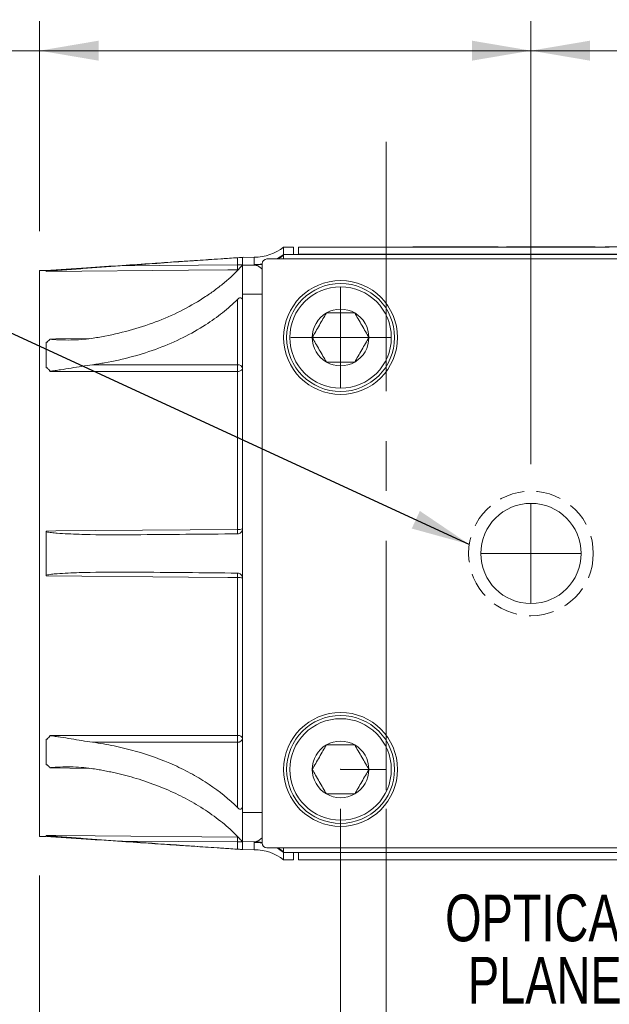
# Model space of a CAD drawing. Header units: millimetres. Extents: x 10 to 272, y 8 to 208.
# Tile 3 of 12: x 48 to 78, y 33 to 83. Entities that reach past the tile are written whole.
import ezdxf

# ---------------------------------------------------------------- set-up
doc = ezdxf.new("R2010")
doc.units = ezdxf.units.MM
doc.header["$PDSIZE"] = -1
doc.linetypes.add('CENTERX2', pattern=[20.32, 12.7, -2.54, 2.54, -2.54])
doc.linetypes.add('HIDDEN', pattern=[1.905, 1.27, -0.635])
doc.styles.add('SLDTEXTSTYLE0', font='TXT', dxfattribs={"width": 0.75})
doc.styles.add('SLDTEXTSTYLE1', font='TXT', dxfattribs={"width": 0.605})
doc.dimstyles.new('SLDDIMSTYLE0', dxfattribs={"dimtxt": 2.054655, "dimasz": 3, "dimexe": 0, "dimexo": 0.0625, "dimgap": 0.513664, "dimtad": 0, "dimtih": 1, "dimtoh": 1, "dimdec": 1, "dimrnd": 1e-09, "dimzin": 4, "dimdsep": 46, "dimtxsty": 'SLDTEXTSTYLE1', "dimsah": 1, "dimcen": 0.09, "dimadec": 0, "dimazin": 1, "dimtfac": 1, "dimtdec": 1, "dimtofl": 0, "dimtmove": 0, "dimatfit": 3, "dimfxl": 1, "dimfrac": 2, "dimtolj": 1, "dimtzin": 12, "dimarcsym": 0})
doc.dimstyles.new('SLDDIMSTYLE2', dxfattribs={"dimtxt": 2.054655, "dimasz": 3, "dimexe": 0, "dimexo": 0.0625, "dimgap": 0.513664, "dimtad": 0, "dimtih": 1, "dimtoh": 1, "dimdec": 1, "dimrnd": 1e-09, "dimzin": 12, "dimdsep": 46, "dimtxsty": 'SLDTEXTSTYLE1', "dimsah": 1, "dimcen": 0.09, "dimadec": 0, "dimazin": 3, "dimtfac": 1, "dimtdec": 1, "dimtofl": 0, "dimtmove": 0, "dimatfit": 3, "dimfxl": 1, "dimfrac": 2, "dimtolj": 1, "dimtzin": 12, "dimarcsym": 0})
doc.dimstyles.new('SLDDIMSTYLE3', dxfattribs={"dimtxt": 2.054655, "dimasz": 3, "dimexe": 0, "dimexo": 0.0625, "dimgap": 0.513664, "dimtad": 0, "dimtih": 1, "dimtoh": 1, "dimrnd": 1e-09, "dimzin": 12, "dimdsep": 46, "dimtxsty": 'SLDTEXTSTYLE1', "dimsah": 1, "dimcen": 0.09, "dimadec": 0, "dimazin": 3, "dimtfac": 1, "dimtmove": 0, "dimatfit": 0, "dimfxl": 1, "dimfrac": 2, "dimtolj": 1, "dimtzin": 12, "dimarcsym": 0})
doc.dimstyles.new('SLDDIMSTYLE4', dxfattribs={"dimtxt": 2.054655, "dimasz": 3, "dimexe": 0, "dimexo": 0.0625, "dimgap": 0.513664, "dimtad": 0, "dimtih": 1, "dimtoh": 1, "dimdec": 1, "dimrnd": 1e-09, "dimzin": 12, "dimdsep": 46, "dimtxsty": 'SLDTEXTSTYLE1', "dimsah": 1, "dimcen": 0.09, "dimadec": 0, "dimazin": 3, "dimtfac": 1, "dimtdec": 1, "dimtofl": 0, "dimtmove": 0, "dimatfit": 3, "dimfxl": 1, "dimfrac": 2, "dimtolj": 1, "dimtzin": 12, "dimarcsym": 0})
doc.dimstyles.new('SLDDIMSTYLE5', dxfattribs={"dimtxt": 2.054655, "dimasz": 3, "dimexe": 0, "dimexo": 0.0625, "dimgap": 0.513664, "dimtad": 0, "dimtih": 1, "dimtoh": 1, "dimdec": 1, "dimrnd": 1e-09, "dimzin": 4, "dimdsep": 46, "dimtxsty": 'SLDTEXTSTYLE1', "dimsah": 1, "dimcen": 0.09, "dimadec": 0, "dimazin": 1, "dimtfac": 1, "dimtdec": 1, "dimtmove": 0, "dimatfit": 0, "dimfxl": 1, "dimfrac": 2, "dimtolj": 1, "dimtzin": 12, "dimarcsym": 0})
doc.dimstyles.new('SLDDIMSTYLE8', dxfattribs={"dimtxt": 0.18, "dimasz": 3, "dimexe": 0, "dimexo": 0.0625, "dimgap": 0, "dimtad": 0, "dimtih": 1, "dimtoh": 1, "dimdec": 0, "dimrnd": 1e-09, "dimzin": 0, "dimdsep": 46, "dimtxsty": 'Standard', "dimsah": 1, "dimcen": 0.09, "dimadec": 0, "dimazin": 0, "dimtfac": 3, "dimtdec": 0, "dimtofl": 0, "dimtmove": 0, "dimatfit": 3, "dimfxl": 1, "dimfrac": 2, "dimtolj": 1, "dimtzin": 0, "dimarcsym": 0})

# ---------------------------------------------------------------- blocks, each defined once
blk = doc.blocks.new('SW_NOTE_2')
at = {"color": 0, "linetype": 'Continuous', "lineweight": 0, "char_height": 2.3813, "attachment_point": 2, "style": 'SLDTEXTSTYLE0'}
for s, insert in [('OPTICAL', (6.437, 3.07)), ('PLANE', (6.405, -0.105))]:
    blk.add_mtext(s, dxfattribs=dict(at, insert=insert))
blk = doc.blocks.new('_D_7')
at = {"color": 7, "linetype": 'Continuous', "lineweight": 0}
for p, q in [((64.123, 42.781), (64.123, 28.671)), ((66.451, 42.781), (66.451, 28.671)), ((38.371, 31.749), (37.901, 31.749)), ((37.901, 31.749), (37.901, 28.594)), ((43.467, 31.749), (43.937, 31.749)), ((43.937, 31.749), (43.937, 28.594)), ((64.123, 30.171), (44.76, 30.171)), ((66.451, 30.171), (72.451, 30.171)), ((37.901, 28.594), (38.371, 28.594)), ((43.937, 28.594), (43.467, 28.594))]:
    blk.add_line(p, q, dxfattribs=at)
for points in [[(64.123, 30.171), (61.123, 30.679), (61.123, 29.663)], [(66.451, 30.171), (69.451, 29.663), (69.451, 30.679)]]:
    blk.add_solid(points, dxfattribs=at)
at = {"color": 7, "linetype": 'Continuous', "lineweight": 0, "char_height": 2.1167, "attachment_point": 1, "style": 'SLDTEXTSTYLE1'}
for s, insert in [('2.33', (32.06, 31.322)), ('.09', (38.959, 31.322))]:
    blk.add_mtext(s, dxfattribs=dict(at, insert=insert))
blk = doc.blocks.new('_D_8')
at = {"color": 7, "linetype": 'Continuous', "lineweight": 0}
for p, q in [((81.923, 43.781), (81.923, 20.062)), ((48.791, 39.371), (48.791, 20.062)), ((37.587, 23.139), (37.117, 23.139)), ((37.117, 23.139), (37.117, 19.984)), ((44.251, 23.139), (44.721, 23.139)), ((44.721, 23.139), (44.721, 19.984)), ((48.791, 21.562), (45.544, 21.562)), ((81.923, 21.562), (48.791, 21.562)), ((37.117, 19.984), (37.587, 19.984)), ((44.721, 19.984), (44.251, 19.984))]:
    blk.add_line(p, q, dxfattribs=at)
for points in [[(48.791, 21.562), (51.791, 21.054), (51.791, 22.07)], [(81.923, 21.562), (78.923, 22.07), (78.923, 21.054)]]:
    blk.add_solid(points, dxfattribs=at)
at = {"color": 7, "linetype": 'Continuous', "lineweight": 0, "char_height": 2.1167, "attachment_point": 1, "style": 'SLDTEXTSTYLE1'}
for s, insert in [('33.1', (31.277, 22.712)), ('1.30', (38.175, 22.712))]:
    blk.add_mtext(s, dxfattribs=dict(at, insert=insert))
blk = doc.blocks.new('_D_9')
at = {"color": 7, "linetype": 'Continuous', "lineweight": 0}
for p, q in [((34.371, 82.969), (33.901, 82.969)), ((33.901, 82.969), (33.901, 79.813)), ((39.467, 82.969), (39.937, 82.969)), ((39.937, 82.969), (39.937, 79.813)), ((48.791, 72.191), (48.791, 82.891)), ((73.823, 60.321), (73.823, 82.891)), ((48.791, 81.391), (40.76, 81.391)), ((73.823, 81.391), (48.791, 81.391)), ((33.901, 79.813), (34.371, 79.813)), ((39.937, 79.813), (39.467, 79.813))]:
    blk.add_line(p, q, dxfattribs=at)
for points in [[(48.791, 81.391), (51.791, 80.883), (51.791, 81.899)], [(73.823, 81.391), (70.823, 81.899), (70.823, 80.883)]]:
    blk.add_solid(points, dxfattribs=at)
at = {"color": 7, "linetype": 'Continuous', "lineweight": 0, "char_height": 2.1167, "attachment_point": 1, "style": 'SLDTEXTSTYLE1'}
for s, insert in [('25.0', (28.06, 82.542)), ('.99', (34.959, 82.542))]:
    blk.add_mtext(s, dxfattribs=dict(at, insert=insert))
blk = doc.blocks.new('_D_10')
at = {"color": 7, "linetype": 'Continuous', "lineweight": 0}
for p, q in [((73.823, 60.321), (73.823, 82.891)), ((87.023, 60.321), (87.023, 82.891)), ((98.718, 82.969), (98.247, 82.969)), ((98.247, 82.969), (98.247, 79.813)), ((103.813, 82.969), (104.284, 82.969)), ((104.284, 82.969), (104.284, 79.813)), ((73.823, 81.391), (87.023, 81.391)), ((87.023, 81.391), (91.937, 81.391)), ((98.247, 79.813), (98.718, 79.813)), ((104.284, 79.813), (103.813, 79.813))]:
    blk.add_line(p, q, dxfattribs=at)
for points in [[(73.823, 81.391), (76.823, 80.883), (76.823, 81.899)], [(87.023, 81.391), (84.023, 81.899), (84.023, 80.883)]]:
    blk.add_solid(points, dxfattribs=at)
at = {"color": 7, "linetype": 'Continuous', "lineweight": 0, "char_height": 2.1167, "attachment_point": 1, "style": 'SLDTEXTSTYLE1'}
for s, insert in [('13.2', (92.407, 82.542)), ('.52', (99.305, 82.542))]:
    blk.add_mtext(s, dxfattribs=dict(at, insert=insert))
blk = doc.blocks.new('_D_11')
at = {"color": 7, "linetype": 'Continuous', "lineweight": 0}
for p, q in [((103.923, 53.781), (103.923, 20.062)), ((81.923, 43.781), (81.923, 20.062)), ((95.162, 23.139), (94.692, 23.139)), ((94.692, 23.139), (94.692, 19.984)), ((100.258, 23.139), (100.729, 23.139)), ((100.729, 23.139), (100.729, 19.984)), ((81.923, 21.562), (75.923, 21.562)), ((103.923, 21.562), (109.923, 21.562)), ((94.692, 19.984), (95.162, 19.984)), ((100.729, 19.984), (100.258, 19.984))]:
    blk.add_line(p, q, dxfattribs=at)
for points in [[(81.923, 21.562), (78.923, 22.07), (78.923, 21.054)], [(103.923, 21.562), (106.923, 21.054), (106.923, 22.07)]]:
    blk.add_solid(points, dxfattribs=at)
at = {"color": 7, "linetype": 'Continuous', "lineweight": 0, "char_height": 2.1167, "attachment_point": 1, "style": 'SLDTEXTSTYLE1'}
for s, insert in [('22.0', (88.852, 22.712)), ('.87', (95.75, 22.712))]:
    blk.add_mtext(s, dxfattribs=dict(at, insert=insert))
blk = doc.blocks.new('SW_CENTERMARKSYMBOL_1')
at = {"color": 0, "linetype": 'Continuous', "lineweight": 0}
for q in [(0, 2.54), (-2.54, 0), (0, -2.54), (2.54, 0)]:
    blk.add_line((0, 0), q, dxfattribs=at)
blk = doc.blocks.new('SW_CENTERMARKSYMBOL_3')
at = {"color": 0, "linetype": 'Continuous', "lineweight": 0}
for q in [(0, 2.54), (-2.54, 0), (0, -2.54), (2.54, 0)]:
    blk.add_line((0, 0), q, dxfattribs=at)

msp = doc.modelspace()

# ---------------------------------------------------------------- linework, layer by layer
at = {"color": 7, "linetype": 'CENTERX2', "lineweight": 0}
for p, q in [((66.451, 76.749), (66.451, 36.985)), ((64.123, 44.781), (66.451, 44.781))]:
    msp.add_line(p, q, dxfattribs=at)
at = {"color": 7, "linetype": 'Continuous', "lineweight": 15}
for p, q in [((61.723, 71.381), (61.223, 71.381)), ((61.223, 71.381), (61.223, 71.008)), ((61.723, 71.381), (61.723, 71.01)), ((63.395, 71.381), (61.977, 71.381)), ((61.977, 71.018), (61.977, 71.381)), ((68.023, 71.381), (65.263, 71.381)), ((67.669, 71.389), (67.669, 71.381)), ((71.969, 71.391), (68.031, 71.391)), ((69.21, 71.391), (69.21, 71.381)), ((70.938, 71.391), (69.21, 71.391)), ((69.21, 71.381), (70.938, 71.381)), ((70.938, 71.391), (70.938, 71.381)), ((72.788, 71.381), (71.965, 71.381)), ((72.228, 71.39), (72.228, 71.381)), ((72.433, 71.389), (72.433, 71.381)), ((76.876, 71.391), (72.795, 71.391)), ((73.974, 71.391), (73.974, 71.381)), ((75.693, 71.391), (73.974, 71.391)), ((73.974, 71.381), (75.693, 71.381)), ((75.693, 71.391), (75.693, 71.381)), ((77.813, 71.381), (76.872, 71.381)), ((77.234, 71.389), (77.234, 71.381)), ((77.458, 71.389), (77.458, 71.381)), ((58.875, 70.476), (58.875, 70.845)), ((59.727, 70.868), (59.11, 70.863)), ((59.123, 70.863), (59.123, 70.481)), ((60.373, 70.781), (114.873, 70.781)), ((61.223, 70.977), (61.223, 71.008)), ((61.223, 71.008), (102.123, 71.008)), ((61.223, 70.781), (61.223, 70.977)), ((102.123, 71.01), (61.723, 71.01)), ((61.977, 71.018), (101.869, 71.018)), ((61.977, 71.01), (61.977, 71.018)), ((52.89, 70.428), (58.875, 70.476)), ((58.875, 70.476), (59.123, 70.476)), ((58.911, 70.23), (58.875, 70.227)), ((59.123, 70.46), (59.77, 70.465)), ((60.123, 41.031), (60.123, 70.531)), ((49.122, 70.194), (48.791, 70.191)), ((48.791, 41.371), (48.791, 70.191)), ((58.875, 65.39), (58.875, 68.725)), ((60.123, 68.981), (59.123, 68.981)), ((59.123, 68.64), (59.123, 56.781)), ((49.171, 66.552), (49.123, 66.552)), ((51.494, 65.395), (58.875, 65.39)), ((58.875, 57.008), (58.875, 65.048)), ((59.123, 56.781), (59.123, 56.604)), ((59.123, 56.604), (59.123, 54.965)), ((59.123, 54.965), (59.123, 54.781)), ((59.123, 54.781), (59.123, 54.533)), ((58.875, 46.514), (58.875, 54.555)), ((59.123, 54.533), (59.123, 42.922)), ((58.875, 46.172), (51.493, 46.167)), ((58.875, 42.837), (58.875, 46.172)), ((51.339, 44.836), (49.315, 44.86)), ((59.123, 42.581), (60.123, 42.581)), ((48.791, 41.371), (49.122, 41.368)), ((58.875, 41.086), (52.89, 41.134)), ((58.875, 41.335), (58.912, 41.332)), ((58.875, 40.717), (58.875, 41.086)), ((59.123, 41.086), (58.875, 41.086)), ((59.11, 40.7), (59.727, 40.694)), ((59.77, 41.097), (59.123, 41.103)), ((59.123, 41.081), (59.123, 40.7)), ((114.873, 40.781), (60.373, 40.781)), ((61.223, 40.586), (61.223, 40.781)), ((61.223, 40.554), (61.223, 40.586)), ((102.123, 40.554), (61.223, 40.554)), ((61.223, 40.554), (61.223, 40.181)), ((61.223, 40.181), (61.723, 40.181)), ((102.123, 40.552), (61.723, 40.552)), ((61.723, 40.552), (61.723, 40.181)), ((61.977, 40.545), (61.977, 40.552)), ((101.869, 40.545), (61.977, 40.545)), ((61.977, 40.181), (61.977, 40.545)), ((61.977, 40.181), (63.41, 40.181)), ((65.277, 40.181), (67.062, 40.181)), ((67.062, 40.182), (68.501, 40.182)), ((67.062, 40.172), (67.062, 40.182)), ((68.501, 40.172), (67.062, 40.172)), ((67.318, 40.171), (68.739, 40.171)), ((68.501, 40.172), (68.501, 40.182)), ((68.739, 40.181), (70.572, 40.181)), ((69.656, 40.174), (69.656, 40.181)), ((70.572, 40.171), (71.994, 40.171)), ((70.81, 40.182), (72.249, 40.182)), ((70.81, 40.172), (70.81, 40.182)), ((72.249, 40.172), (70.81, 40.172)), ((72.249, 40.172), (72.249, 40.182)), ((72.249, 40.181), (72.397, 40.181)), ((72.397, 40.182), (76.285, 40.182)), ((72.397, 40.172), (72.397, 40.182)), ((72.397, 40.172), (72.397, 40.171)), ((76.285, 40.172), (72.397, 40.172)), ((72.397, 40.171), (76.285, 40.171)), ((76.285, 40.172), (76.285, 40.182)), ((76.285, 40.181), (76.687, 40.181)), ((76.285, 40.171), (76.285, 40.172)), ((76.687, 40.182), (78.348, 40.182)), ((76.687, 40.172), (76.687, 40.182)), ((78.348, 40.172), (76.687, 40.172)), ((76.687, 40.172), (76.687, 40.171)), ((76.687, 40.171), (78.556, 40.171))]:
    msp.add_line(p, q, dxfattribs=at)
at = {"color": 7, "linetype": 'Continuous', "lineweight": 15, "flags": 128}
for points in [[(59.727, 70.496), (59.727, 70.67), (59.727, 70.789), (59.727, 70.854), (59.727, 70.868)], [(61.223, 70.977), (61.062, 70.863), (60.926, 70.781)], [(58.875, 70.227), (58.375, 70.223), (56.375, 70.207), (49.123, 70.149)], [(60.123, 70.531), (59.928, 70.506), (59.727, 70.496)], [(60.123, 70.498), (59.965, 70.477), (59.77, 70.465)], [(49.314, 66.702), (49.623, 66.706), (51.356, 66.726)], [(59.123, 65.208), (59.118, 65.177), (59.104, 65.147), (59.081, 65.12), (59.05, 65.096), (59.013, 65.076), (58.97, 65.061), (58.923, 65.052), (58.875, 65.048)], [(58.875, 65.048), (58.375, 65.049), (56.375, 65.05), (49.305, 65.054)], [(49.123, 56.924), (49.623, 56.928), (51.622, 56.946), (58.875, 57.008)], [(58.875, 54.555), (58.375, 54.559), (56.375, 54.576), (49.123, 54.638)], [(49.306, 46.508), (49.623, 46.508), (51.622, 46.51), (58.875, 46.514)], [(58.875, 46.514), (58.923, 46.511), (58.97, 46.501), (59.013, 46.487), (59.05, 46.467), (59.081, 46.443), (59.104, 46.415), (59.118, 46.385), (59.123, 46.354)], [(49.123, 41.414), (49.623, 41.41), (51.622, 41.394), (58.875, 41.335)], [(59.727, 40.694), (59.727, 40.708), (59.727, 40.773), (59.727, 40.893), (59.727, 41.066)], [(60.123, 41.031), (59.928, 41.056), (59.727, 41.066)], [(60.123, 41.065), (59.965, 41.086), (59.77, 41.097)], [(61.223, 40.586), (61.062, 40.699), (60.926, 40.781)]]:
    msp.add_lwpolyline(points, dxfattribs=at)
at = {"color": 7, "linetype": 'Continuous', "lineweight": 15}
for centre, radius in [((64.123, 66.781), 2.9), ((64.123, 66.781), 2.75), ((64.123, 66.781), 2.585), ((73.823, 55.781), 2.553), ((64.123, 44.781), 2.9), ((64.123, 44.781), 2.75), ((64.123, 44.781), 2.585)]:
    msp.add_circle(centre, radius, dxfattribs=at)
at = {"color": 7, "linetype": 'HIDDEN', "lineweight": 0}
msp.add_circle((73.823, 55.781), 3.175, dxfattribs=at)
at = {"color": 7, "linetype": 'Continuous', "lineweight": 15}
for centre, radius, start, end in [((59.705, 73.368), 2.5, 270.5, 307.3692), ((60.373, 70.531), 0.25, 90, 180), ((59.707, 72.997), 2.501, 297.6017, 307.3162), ((50.254, 70.352), 8.621, 359.1722, 0.8278), ((64.123, 66.781), 1.443, 60, 120), ((64.123, 66.781), 1.443, 120, 180), ((64.123, 66.781), 1.443, 0, 60), ((64.123, 66.781), 1.443, 180, 240), ((64.123, 66.781), 1.443, 300, 0), ((58.903, 65.168), 0.224, 10.2933, 97.1514), ((41.387, 65.219), 17.489, 359.4403, 0.5597), ((64.123, 66.781), 1.443, 240, 300), ((58.936, 57.754), 0.748, 265.3142, 284.4429), ((51.958, 56.893), 6.917, 359.0522, 0.9478), ((51.958, 54.669), 6.917, 359.0522, 0.9478), ((58.936, 53.809), 0.748, 75.5571, 94.6858), ((41.387, 46.343), 17.489, 359.4403, 0.5597), ((58.903, 46.394), 0.224, 262.8486, 349.7067), ((64.123, 44.781), 1.443, 60, 120), ((64.123, 44.781), 1.443, 120, 180), ((64.123, 44.781), 1.443, 0, 60), ((64.123, 44.781), 1.443, 180, 240), ((64.123, 44.781), 1.443, 300, 0), ((64.123, 44.781), 1.443, 240, 300), ((50.254, 41.211), 8.621, 359.1722, 0.8278), ((59.705, 38.194), 2.5, 52.6308, 89.5), ((60.373, 41.031), 0.25, 180, 270), ((59.707, 38.565), 2.501, 52.6838, 62.3983)]:
    msp.add_arc(centre, radius, start, end, dxfattribs=at)
for centre, major_axis, ratio, start_param, end_param in [((58.873, 68.638), (0.003, 0.344), 0.727541, 4.725108, 4.872958), ((58.873, 42.924), (-0.003, 0.344), 0.727541, 4.552343, 4.699669), ((67.318, 238.498), (0, 198.327), 0.977979, 3.140275, 3.141593), ((68.739, 238.498), (0, 198.317), 0.908761, 3.140275, 3.141593), ((68.739, 238.498), (0, 198.327), 0.908761, 3.140275, 3.146679), ((70.572, 238.498), (0, 198.327), 0.908761, 3.136506, 3.142911), ((70.572, 238.498), (0, 198.317), 0.908761, 3.141593, 3.142911), ((71.994, 238.498), (0, 198.327), 0.977951, 3.141593, 3.142911)]:
    msp.add_ellipse(centre, major_axis=major_axis, ratio=ratio, start_param=start_param, end_param=end_param, dxfattribs=at)
for points, knots in [([(65.263, 71.381), (65.224, 71.381), (65.032, 71.381), (64.581, 71.381), (63.997, 71.381), (63.583, 71.381), (63.412, 71.381), (63.395, 71.381)], [0, 0, 0, 0, 0.075909, 0.372253, 0.669652, 0.967426, 1, 1, 1, 1]), ([(67.669, 71.389), (67.669, 71.39), (67.687, 71.39), (67.781, 71.391), (67.825, 71.391), (67.939, 71.391), (68.01, 71.391), (68.169, 71.391), (68.258, 71.391), (68.44, 71.391), (68.535, 71.391), (68.822, 71.391), (69.016, 71.391), (69.21, 71.391)], [0, 0, 0, 0, 0.25, 0.25, 0.375, 0.375, 0.5, 0.5, 0.625, 0.625, 0.75, 0.75, 1, 1, 1, 1]), ([(69.21, 71.381), (69.066, 71.381), (68.775, 71.381), (68.386, 71.381), (68.115, 71.381), (68.033, 71.381), (68.023, 71.381)], [0, 0, 0, 0, 0.343698, 0.694481, 0.965117, 1, 1, 1, 1]), ([(70.938, 71.391), (71.099, 71.391), (71.259, 71.391), (71.574, 71.391), (71.731, 71.391), (71.933, 71.391), (71.993, 71.391), (72.092, 71.391), (72.13, 71.391), (72.214, 71.391), (72.228, 71.39), (72.228, 71.39)], [0, 0, 0, 0, 0.25, 0.25, 0.5, 0.5, 0.625, 0.625, 0.75, 0.75, 1, 1, 1, 1]), ([(71.965, 71.381), (71.935, 71.381), (71.828, 71.381), (71.47, 71.381), (71.149, 71.381), (70.938, 71.381)], [0, 0, 0, 0, 0.118734, 0.422203, 1, 1, 1, 1]), ([(72.433, 71.389), (72.433, 71.39), (72.451, 71.39), (72.545, 71.391), (72.589, 71.391), (72.703, 71.391), (72.774, 71.391), (72.933, 71.391), (73.023, 71.391), (73.205, 71.391), (73.299, 71.391), (73.587, 71.391), (73.78, 71.391), (73.974, 71.391)], [0, 0, 0, 0, 0.25, 0.25, 0.375, 0.375, 0.5, 0.5, 0.625, 0.625, 0.75, 0.75, 1, 1, 1, 1]), ([(73.974, 71.381), (73.83, 71.381), (73.539, 71.381), (73.15, 71.381), (72.879, 71.381), (72.797, 71.381), (72.788, 71.381)], [0, 0, 0, 0, 0.343698, 0.694481, 0.965117, 1, 1, 1, 1]), ([(75.693, 71.391), (75.887, 71.391), (76.08, 71.391), (76.366, 71.391), (76.46, 71.391), (76.641, 71.391), (76.731, 71.391), (76.89, 71.391), (76.961, 71.391), (77.075, 71.391), (77.12, 71.391), (77.215, 71.39), (77.234, 71.39), (77.234, 71.389)], [0, 0, 0, 0, 0.25, 0.25, 0.375, 0.375, 0.5, 0.5, 0.625, 0.625, 0.75, 0.75, 1, 1, 1, 1]), ([(76.872, 71.381), (76.826, 71.381), (76.671, 71.381), (76.256, 71.381), (75.904, 71.381), (75.693, 71.381)], [0, 0, 0, 0, 0.145789, 0.487778, 1, 1, 1, 1]), ([(77.458, 71.389), (77.458, 71.39), (77.477, 71.39), (77.571, 71.391), (77.614, 71.391), (77.728, 71.391), (77.799, 71.391), (77.959, 71.391), (78.048, 71.391), (78.23, 71.391), (78.325, 71.391), (78.612, 71.391), (78.805, 71.391), (78.999, 71.391)], [0, 0, 0, 0, 0.25, 0.25, 0.375, 0.375, 0.5, 0.5, 0.625, 0.625, 0.75, 0.75, 1, 1, 1, 1]), ([(59.183, 70.867), (58.912, 70.849), (58.415, 70.815), (57.728, 70.769), (57.115, 70.728), (56.475, 70.685), (55.612, 70.627), (54.434, 70.548), (52.906, 70.446), (51.098, 70.324), (49.799, 70.238), (49.109, 70.192)], [0, 0, 0, 0, 0.082699, 0.151847, 0.207657, 0.26543, 0.341887, 0.463765, 0.61488, 0.795238, 1, 1, 1, 1]), ([(58.875, 70.845), (58.94, 70.85), (59.004, 70.854), (59.096, 70.86), (59.123, 70.862), (59.123, 70.861)], [0, 0, 0, 0, 0.5, 0.5, 1, 1, 1, 1]), ([(49.123, 70.153), (49.159, 70.156), (49.198, 70.16), (49.275, 70.166), (49.314, 70.169), (49.43, 70.179), (49.509, 70.185), (49.744, 70.203), (49.901, 70.214), (50.372, 70.249), (50.686, 70.272), (51.63, 70.34), (52.26, 70.384), (52.89, 70.428)], [0, 0, 0, 0, 0.03125, 0.03125, 0.0625, 0.0625, 0.125, 0.125, 0.25, 0.25, 0.5, 0.5, 1, 1, 1, 1]), ([(59.12, 70.478), (59.116, 70.471), (59.105, 70.455), (59.065, 70.405), (59.039, 70.374), (58.964, 70.29), (58.917, 70.24), (58.875, 70.196)], [0, 0, 0, 0, 0.25, 0.25, 0.5, 0.5, 1, 1, 1, 1]), ([(59.123, 70.46), (59.123, 70.448), (59.123, 70.4), (59.123, 70.242), (59.123, 70.13), (59.123, 69.859), (59.123, 69.699), (59.123, 69.353), (59.123, 69.167), (59.123, 68.981)], [0, 0, 0, 0, 0.25, 0.25, 0.5, 0.5, 0.75, 0.75, 1, 1, 1, 1]), ([(60.123, 70.263), (60.089, 70.296), (59.96, 70.42), (59.851, 70.446), (59.77, 70.465)], [0, 0, 0, 0, 0.258269, 1, 1, 1, 1]), ([(49.846, 70.209), (49.827, 70.208), (49.694, 70.198), (49.448, 70.181), (49.231, 70.162), (49.123, 70.153)], [0, 0, 0, 0, 0.078586, 0.542829, 1, 1, 1, 1]), ([(58.875, 70.196), (58.806, 70.128), (58.67, 69.991), (58.454, 69.792), (58.231, 69.597), (57.998, 69.407), (57.757, 69.222), (57.508, 69.041), (56.983, 68.683), (56.131, 68.184), (54.879, 67.619), (53.536, 67.165), (52.482, 66.915), (51.775, 66.787), (51.547, 66.752), (51.433, 66.735)], [0, 0, 0, 0, 0.039304, 0.078542, 0.11775, 0.156964, 0.196222, 0.235558, 0.275009, 0.437175, 0.5994, 0.761566, 0.923792, 0.961949, 1, 1, 1, 1]), ([(51.494, 65.395), (51.596, 65.41), (51.8, 65.44), (52.483, 65.554), (53.524, 65.785), (54.865, 66.219), (56.117, 66.762), (57.041, 67.285), (57.69, 67.725), (58.112, 68.043), (58.51, 68.375), (58.753, 68.608), (58.875, 68.725)], [0, 0, 0, 0, 0.03453, 0.069151, 0.232482, 0.395875, 0.559206, 0.722599, 0.792141, 0.861426, 0.930648, 1, 1, 1, 1]), ([(58.875, 68.725), (58.917, 68.767), (58.963, 68.802), (59.037, 68.812), (59.063, 68.806), (59.103, 68.763), (59.115, 68.728), (59.12, 68.691)], [0, 0, 0, 0, 0.5, 0.5, 0.75, 0.75, 1, 1, 1, 1]), ([(63.401, 68.031), (63.344, 67.934), (63.287, 67.834), (63.167, 67.627), (63.104, 67.518), (62.915, 67.19), (62.793, 66.978), (62.679, 66.781)], [0, 0, 0, 0, 0.25, 0.25, 0.5, 0.5, 1, 1, 1, 1]), ([(64.844, 68.031), (64.732, 68.031), (64.615, 68.031), (64.373, 68.031), (64.25, 68.031), (63.995, 68.031), (63.872, 68.031), (63.63, 68.031), (63.513, 68.031), (63.401, 68.031)], [0, 0, 0, 0, 0.25, 0.25, 0.5, 0.5, 0.75, 0.75, 1, 1, 1, 1]), ([(65.566, 66.781), (65.51, 66.879), (65.452, 66.979), (65.332, 67.186), (65.269, 67.295), (65.08, 67.622), (64.958, 67.835), (64.844, 68.031)], [0, 0, 0, 0, 0.25, 0.25, 0.5, 0.5, 1, 1, 1, 1]), ([(49.314, 66.702), (49.31, 66.672), (49.286, 66.646), (49.226, 66.6), (49.198, 66.577), (49.171, 66.552)], [0, 0, 0, 0, 0.5, 0.5, 1, 1, 1, 1]), ([(51.432, 66.735), (51.081, 66.683), (50.727, 66.659), (50.197, 66.652), (50.02, 66.654), (49.754, 66.665), (49.665, 66.669), (49.532, 66.678), (49.488, 66.681), (49.421, 66.686), (49.399, 66.688), (49.366, 66.692), (49.355, 66.693), (49.339, 66.695), (49.333, 66.696), (49.325, 66.698), (49.322, 66.698), (49.317, 66.7), (49.314, 66.7), (49.314, 66.702)], [0, 0, 0, 0, 0.5, 0.5, 0.75, 0.75, 0.875, 0.875, 0.9375, 0.9375, 0.96875, 0.96875, 0.984375, 0.984375, 0.992188, 0.992188, 0.996094, 0.996094, 1, 1, 1, 1]), ([(62.679, 66.781), (62.736, 66.684), (62.793, 66.584), (62.913, 66.377), (62.976, 66.268), (63.165, 65.94), (63.287, 65.728), (63.401, 65.531)], [0, 0, 0, 0, 0.25, 0.25, 0.5, 0.5, 1, 1, 1, 1]), ([(64.844, 65.531), (64.901, 65.629), (64.958, 65.729), (65.078, 65.936), (65.141, 66.045), (65.33, 66.372), (65.453, 66.585), (65.566, 66.781)], [0, 0, 0, 0, 0.25, 0.25, 0.5, 0.5, 1, 1, 1, 1]), ([(49.305, 65.054), (49.305, 65.063), (49.305, 65.081), (49.291, 65.115), (49.259, 65.153), (49.212, 65.191), (49.184, 65.22), (49.17, 65.234)], [0, 0, 0, 0, 0.117768, 0.249779, 0.498791, 0.749432, 1, 1, 1, 1]), ([(49.305, 65.054), (49.305, 65.056), (49.309, 65.057), (49.315, 65.059), (49.317, 65.06), (49.326, 65.062), (49.331, 65.063), (49.348, 65.066), (49.36, 65.068), (49.394, 65.073), (49.417, 65.076), (49.485, 65.085), (49.531, 65.092), (49.669, 65.111), (49.76, 65.124), (50.035, 65.164), (50.218, 65.193), (50.767, 65.282), (51.13, 65.345), (51.493, 65.395)], [0, 0, 0, 0, 0.003906, 0.003906, 0.007812, 0.007812, 0.015625, 0.015625, 0.03125, 0.03125, 0.0625, 0.0625, 0.125, 0.125, 0.25, 0.25, 0.5, 0.5, 1, 1, 1, 1]), ([(64.844, 65.531), (64.732, 65.531), (64.615, 65.531), (64.373, 65.531), (64.25, 65.531), (63.995, 65.531), (63.872, 65.531), (63.63, 65.531), (63.513, 65.531), (63.401, 65.531)], [0, 0, 0, 0, 0.25, 0.25, 0.5, 0.5, 0.75, 0.75, 1, 1, 1, 1]), ([(53.618, 56.733), (52.868, 56.727), (52.117, 56.728), (50.991, 56.751), (50.616, 56.761), (50.054, 56.788), (49.867, 56.799), (49.587, 56.822), (49.494, 56.83), (49.354, 56.847), (49.307, 56.854), (49.215, 56.869), (49.168, 56.877), (49.123, 56.894)], [0, 0, 0, 0, 0.5, 0.5, 0.75, 0.75, 0.875, 0.875, 0.9375, 0.9375, 0.96875, 0.96875, 1, 1, 1, 1]), ([(59.123, 57.029), (59.123, 56.963), (59.096, 56.899), (59.004, 56.807), (58.94, 56.78), (58.875, 56.779)], [0, 0, 0, 0, 0.5, 0.5, 1, 1, 1, 1]), ([(49.123, 54.668), (49.167, 54.685), (49.214, 54.693), (49.306, 54.708), (49.352, 54.715), (49.492, 54.732), (49.586, 54.74), (49.866, 54.763), (50.054, 54.774), (50.616, 54.801), (50.991, 54.812), (52.117, 54.834), (52.868, 54.836), (53.619, 54.829)], [0, 0, 0, 0, 0.03125, 0.03125, 0.0625, 0.0625, 0.125, 0.125, 0.25, 0.25, 0.5, 0.5, 1, 1, 1, 1]), ([(58.875, 54.783), (58.94, 54.783), (59.004, 54.756), (59.096, 54.663), (59.123, 54.599), (59.123, 54.533)], [0, 0, 0, 0, 0.5, 0.5, 1, 1, 1, 1]), ([(49.171, 46.329), (49.198, 46.357), (49.23, 46.384), (49.288, 46.438), (49.311, 46.472), (49.306, 46.508)], [0, 0, 0, 0, 0.5, 0.5, 1, 1, 1, 1]), ([(51.493, 46.167), (51.131, 46.217), (50.766, 46.28), (50.218, 46.369), (50.035, 46.398), (49.761, 46.439), (49.669, 46.452), (49.532, 46.471), (49.486, 46.477), (49.417, 46.487), (49.395, 46.49), (49.36, 46.495), (49.349, 46.497), (49.332, 46.5), (49.326, 46.501), (49.318, 46.503), (49.315, 46.503), (49.31, 46.505), (49.306, 46.506), (49.306, 46.508)], [0, 0, 0, 0, 0.5, 0.5, 0.75, 0.75, 0.875, 0.875, 0.9375, 0.9375, 0.96875, 0.96875, 0.984375, 0.984375, 0.992188, 0.992188, 0.996094, 0.996094, 1, 1, 1, 1]), ([(58.875, 42.837), (58.444, 43.264), (57.959, 43.658), (57.152, 44.198), (56.87, 44.37), (56.278, 44.697), (55.971, 44.851), (55.027, 45.276), (54.363, 45.517), (53.314, 45.813), (52.954, 45.902), (52.228, 46.053), (51.862, 46.116), (51.493, 46.167)], [0, 0, 0, 0, 0.25, 0.25, 0.375, 0.375, 0.5, 0.5, 0.75, 0.75, 0.875, 0.875, 1, 1, 1, 1]), ([(63.401, 46.031), (63.344, 45.934), (63.287, 45.834), (63.167, 45.627), (63.104, 45.518), (62.915, 45.19), (62.793, 44.978), (62.679, 44.781)], [0, 0, 0, 0, 0.25, 0.25, 0.5, 0.5, 1, 1, 1, 1]), ([(64.844, 46.031), (64.732, 46.031), (64.615, 46.031), (64.373, 46.031), (64.25, 46.031), (63.995, 46.031), (63.872, 46.031), (63.63, 46.031), (63.513, 46.031), (63.401, 46.031)], [0, 0, 0, 0, 0.25, 0.25, 0.5, 0.5, 0.75, 0.75, 1, 1, 1, 1]), ([(65.566, 44.781), (65.51, 44.879), (65.452, 44.979), (65.332, 45.186), (65.269, 45.295), (65.08, 45.622), (64.958, 45.835), (64.844, 46.031)], [0, 0, 0, 0, 0.25, 0.25, 0.5, 0.5, 1, 1, 1, 1]), ([(49.315, 44.86), (49.313, 44.867), (49.31, 44.88), (49.298, 44.9), (49.28, 44.92), (49.249, 44.946), (49.211, 44.975), (49.184, 44.999), (49.171, 45.01)], [0, 0, 0, 0, 0.1109592, 0.229343, 0.3586594, 0.5016137, 0.7717357, 1, 1, 1, 1]), ([(49.315, 44.86), (49.315, 44.862), (49.318, 44.863), (49.323, 44.864), (49.326, 44.865), (49.334, 44.866), (49.339, 44.867), (49.356, 44.869), (49.367, 44.871), (49.4, 44.874), (49.422, 44.876), (49.488, 44.881), (49.533, 44.885), (49.666, 44.893), (49.755, 44.898), (50.021, 44.908), (50.198, 44.91), (50.728, 44.903), (51.08, 44.88), (51.432, 44.828)], [0, 0, 0, 0, 0.003906, 0.003906, 0.007812, 0.007812, 0.015625, 0.015625, 0.03125, 0.03125, 0.0625, 0.0625, 0.125, 0.125, 0.25, 0.25, 0.5, 0.5, 1, 1, 1, 1]), ([(51.433, 44.828), (51.536, 44.812), (51.741, 44.78), (52.044, 44.726), (52.343, 44.668), (52.907, 44.547), (53.756, 44.324), (54.656, 44.014), (55.36, 43.723), (56.014, 43.421), (56.808, 42.993), (57.544, 42.506), (58.104, 42.073), (58.506, 41.73), (58.751, 41.488), (58.875, 41.366)], [0, 0, 0, 0, 0.034349, 0.068416, 0.102228, 0.135815, 0.261085, 0.397988, 0.463205, 0.528501, 0.654798, 0.791142, 0.860587, 0.929268, 1, 1, 1, 1]), ([(62.679, 44.781), (62.736, 44.684), (62.793, 44.584), (62.913, 44.377), (62.976, 44.268), (63.165, 43.94), (63.287, 43.728), (63.401, 43.531)], [0, 0, 0, 0, 0.25, 0.25, 0.5, 0.5, 1, 1, 1, 1]), ([(64.844, 43.531), (64.901, 43.629), (64.958, 43.729), (65.078, 43.936), (65.141, 44.045), (65.33, 44.372), (65.453, 44.585), (65.566, 44.781)], [0, 0, 0, 0, 0.25, 0.25, 0.5, 0.5, 1, 1, 1, 1]), ([(64.844, 43.531), (64.732, 43.531), (64.615, 43.531), (64.373, 43.531), (64.25, 43.531), (63.995, 43.531), (63.872, 43.531), (63.63, 43.531), (63.513, 43.531), (63.401, 43.531)], [0, 0, 0, 0, 0.25, 0.25, 0.5, 0.5, 0.75, 0.75, 1, 1, 1, 1]), ([(59.12, 42.872), (59.115, 42.835), (59.103, 42.799), (59.063, 42.756), (59.037, 42.751), (58.963, 42.76), (58.917, 42.795), (58.875, 42.837)], [0, 0, 0, 0, 0.25, 0.25, 0.5, 0.5, 1, 1, 1, 1]), ([(59.122, 41.103), (59.123, 41.106), (59.123, 41.113), (59.123, 41.133), (59.123, 41.16), (59.122, 41.207), (59.122, 41.286), (59.123, 41.454), (59.123, 41.674), (59.122, 41.934), (59.122, 42.143), (59.123, 42.361), (59.123, 42.507), (59.122, 42.581)], [0, 0, 0, 0, 0.050669, 0.100127, 0.149142, 0.19693, 0.300264, 0.399897, 0.600456, 0.700057, 0.803832, 0.900163, 1, 1, 1, 1]), ([(49.109, 41.37), (49.795, 41.325), (51.087, 41.239), (52.887, 41.118), (54.411, 41.016), (55.588, 40.937), (56.453, 40.879), (57.095, 40.836), (57.704, 40.795), (58.377, 40.75), (58.86, 40.717), (59.122, 40.7)], [0, 0, 0, 0, 0.204878, 0.385566, 0.537194, 0.659768, 0.736914, 0.795492, 0.851508, 0.919608, 1, 1, 1, 1]), ([(52.89, 41.134), (52.26, 41.178), (51.63, 41.223), (50.687, 41.29), (50.372, 41.313), (49.901, 41.348), (49.744, 41.36), (49.51, 41.378), (49.432, 41.384), (49.315, 41.393), (49.276, 41.396), (49.199, 41.403), (49.16, 41.406), (49.123, 41.41)], [0, 0, 0, 0, 0.5, 0.5, 0.75, 0.75, 0.875, 0.875, 0.9375, 0.9375, 0.96875, 0.96875, 1, 1, 1, 1]), ([(58.875, 40.717), (57.218, 40.831), (55.562, 40.948), (53.906, 41.064), (53.567, 41.087), (53.229, 41.111), (52.89, 41.134)], [0, 0, 0, 0, 0.004980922, 0.004980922, 0.004980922, 0.00599976, 0.00599976, 0.00599976, 0.00599976]), ([(58.875, 41.366), (58.917, 41.323), (58.964, 41.273), (59.039, 41.188), (59.065, 41.158), (59.105, 41.107), (59.117, 41.091), (59.121, 41.084)], [0, 0, 0, 0, 0.5, 0.5, 0.75, 0.75, 1, 1, 1, 1]), ([(59.77, 41.097), (59.829, 41.111), (59.937, 41.135), (60.064, 41.248), (60.123, 41.3)], [0, 0, 0, 0, 0.541523, 1, 1, 1, 1]), ([(59.122, 40.701), (59.119, 40.701), (59.092, 40.703), (59.001, 40.709), (58.938, 40.713), (58.875, 40.717)], [0, 0, 0, 0, 0.5, 0.5, 1, 1, 1, 1]), ([(63.41, 40.181), (63.446, 40.181), (63.636, 40.181), (64.078, 40.182), (64.661, 40.182), (65.088, 40.181), (65.257, 40.181), (65.277, 40.181)], [0, 0, 0, 0, 0.068119, 0.36463, 0.662138, 0.960052, 1, 1, 1, 1])]:
    msp.add_open_spline(points, degree=3, knots=knots, dxfattribs=at)
for points in [[(52.89, 70.428), (54.885, 70.567), (56.88, 70.708), (58.875, 70.845)], [(59.123, 70.481), (59.123, 70.48), (59.122, 70.479), (59.12, 70.478)], [(59.122, 70.46), (59.12, 70.466), (59.121, 70.472), (59.12, 70.478)], [(59.77, 70.465), (59.741, 70.476), (59.727, 70.486), (59.727, 70.496)], [(49.123, 70.166), (49.123, 70.162), (49.123, 70.157), (49.123, 70.153)], [(49.123, 70.149), (49.123, 70.149), (49.123, 70.151), (49.123, 70.153)], [(59.122, 68.981), (59.12, 68.884), (59.12, 68.788), (59.12, 68.691)], [(49.123, 66.497), (49.123, 66.515), (49.123, 66.533), (49.123, 66.552)], [(49.123, 65.294), (49.123, 65.718), (49.123, 66.12), (49.123, 66.497)], [(49.123, 65.234), (49.123, 65.254), (49.123, 65.274), (49.123, 65.294)], [(49.123, 65.234), (49.138, 65.234), (49.154, 65.234), (49.17, 65.234)], [(49.123, 56.894), (49.123, 56.904), (49.123, 56.914), (49.123, 56.924)], [(49.123, 56.694), (49.123, 56.761), (49.123, 56.827), (49.123, 56.894)], [(49.123, 56.489), (49.123, 56.557), (49.123, 56.626), (49.123, 56.694)], [(58.875, 56.779), (57.123, 56.764), (55.371, 56.748), (53.618, 56.733)], [(49.123, 55.074), (49.123, 55.545), (49.123, 56.017), (49.123, 56.489)], [(49.123, 54.868), (49.123, 54.937), (49.123, 55.005), (49.123, 55.074)], [(49.123, 54.868), (49.123, 54.802), (49.123, 54.735), (49.123, 54.668)], [(49.123, 54.638), (49.123, 54.648), (49.123, 54.659), (49.123, 54.668)], [(53.619, 54.829), (55.371, 54.814), (57.123, 54.799), (58.875, 54.783)], [(49.171, 46.329), (49.155, 46.329), (49.139, 46.329), (49.123, 46.329)], [(49.123, 45.749), (49.123, 45.938), (49.123, 46.131), (49.123, 46.329)], [(49.123, 45.56), (49.123, 45.623), (49.123, 45.686), (49.123, 45.749)], [(49.123, 45.063), (49.123, 45.224), (49.123, 45.39), (49.123, 45.56)], [(49.123, 45.011), (49.123, 45.028), (49.123, 45.045), (49.123, 45.063)], [(49.123, 45.01), (49.139, 45.01), (49.155, 45.01), (49.171, 45.01)], [(59.122, 42.581), (59.12, 42.678), (59.12, 42.775), (59.12, 42.872)], [(49.123, 41.41), (49.123, 41.412), (49.123, 41.413), (49.123, 41.414)], [(49.123, 41.397), (49.123, 41.401), (49.123, 41.405), (49.123, 41.41)], [(59.122, 41.103), (59.12, 41.097), (59.121, 41.09), (59.121, 41.084)], [(59.121, 41.084), (59.122, 41.083), (59.123, 41.082), (59.123, 41.081)], [(59.122, 40.7), (59.122, 40.7), (59.122, 40.701), (59.122, 40.701)], [(59.123, 40.7), (59.123, 40.7), (59.122, 40.7), (59.122, 40.7)], [(59.727, 41.066), (59.727, 41.076), (59.741, 41.087), (59.77, 41.097)]]:
    msp.add_open_spline(points, degree=3, dxfattribs=at)
at = {"color": 7, "linetype": 'Continuous', "lineweight": 0}
msp.add_point((64.123, 44.781), dxfattribs=at)

# ---------------------------------------------------------------- block references
for name, p in [('SW_CENTERMARKSYMBOL_3', (64.123, 66.781)), ('SW_CENTERMARKSYMBOL_1', (73.823, 55.781)), ('SW_NOTE_2', (68.121, 35.337))]:
    msp.add_blockref(name, p, dxfattribs=at)

# ---------------------------------------------------------------- dimensions: what is measured, and where the dimension line sits
for base, p1, p2, dimstyle, picture, middle in [((73.823, 81.391), (48.791, 70.191), (73.823, 58.321), 'SLDDIMSTYLE0', '_D_9', (34.175, 81.391)), ((87.023, 81.391), (73.823, 58.321), (87.023, 58.321), 'SLDDIMSTYLE2', '_D_10', (98.522, 81.391)), ((103.923, 21.562), (81.923, 45.781), (103.923, 55.781), 'SLDDIMSTYLE5', '_D_11', (94.966, 21.562)), ((81.923, 21.562), (48.791, 41.371), (81.923, 45.781), 'SLDDIMSTYLE4', '_D_8', (38.175, 21.562)), ((66.451, 30.171), (64.123, 44.781), (66.451, 44.781), 'SLDDIMSTYLE3', '_D_7', (38.175, 30.171))]:
    dim = msp.add_linear_dim(base=base, p1=p1, p2=p2, dimstyle=dimstyle, dxfattribs=at)
    dim.commit()
    dim.dimension.update_dxf_attribs({"geometry": picture, "text_midpoint": middle, "dimtype": 160})

# ---------------------------------------------------------------- leaders
msp.add_leader([(70.681, 56.243), (41.891, 69.507)], dimstyle='SLDDIMSTYLE8', dxfattribs=at)

doc.saveas('drawing.dxf')
